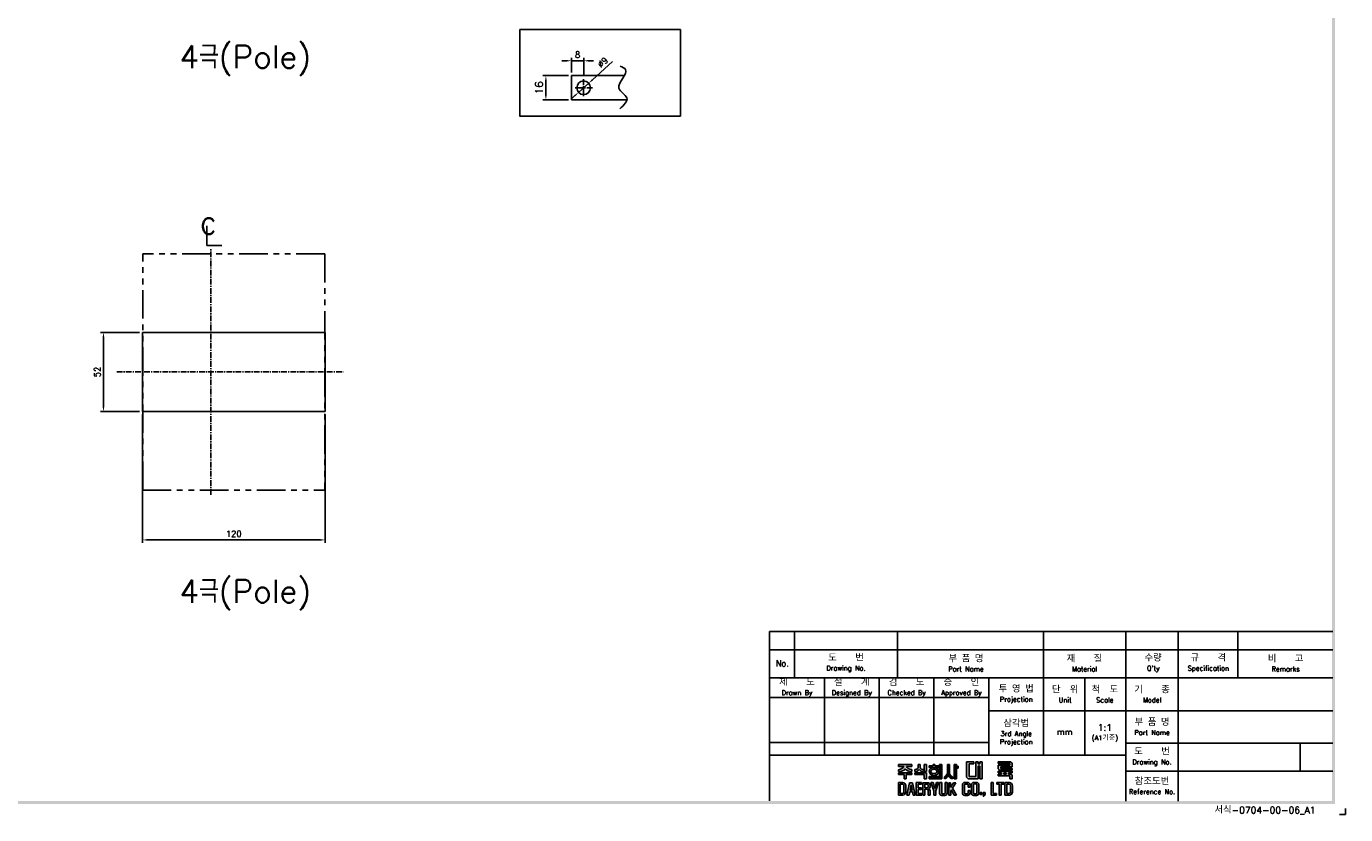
# Model space of a CAD drawing. Extents: x 967 to 2710, y -907 to 1747.
# Tile 15 of 24: x 1756 to 2623, y 585 to 1102. Entities that reach past the tile are written whole.
import ezdxf

# ---------------------------------------------------------------- set-up
doc = ezdxf.new("R2010")
doc.units = 0
doc.header["$LTSCALE"] = 3
doc.header["$MEASUREMENT"] = 0
doc.linetypes.add('CENTER', pattern=[2, 1.25, -0.25, 0.25, -0.25])
doc.linetypes.add('PHANTOM2', pattern=[1.25, 0.625, -0.125, 0.125, -0.125, 0.125, -0.125])
doc.layers.get('0').update_dxf_attribs({"linetype": 'CONTINUOUS'})
doc.layers.get('Defpoints').update_dxf_attribs({"linetype": 'CONTINUOUS'})
for name, color, linetype in [('cen', 1, 'CENTER'), ('di', 3, 'CONTINUOUS'), ('dimtaxt', 3, 'CONTINUOUS'), ('dwg', 7, 'CONTINUOUS'), ('NOTE', 4, 'CONTINUOUS')]:
    doc.layers.add(name, color=color, linetype=linetype)
doc.styles.add('K25', font='TXT', dxfattribs={"width": 0.9, "height": 2.5, "bigfont": 'TBHAN'})
doc.styles.add('KIM', font='ROMANS.shx', dxfattribs={"height": 5, "bigfont": 'GSG1.shx'})
doc.styles.get("Standard").update_dxf_attribs({"font": 'romans.shx', "height": 4, "bigfont": 'ghs.shx'})
doc.dimstyles.get("Standard").update_dxf_attribs({"dimtxt": 0.18, "dimasz": 0.18, "dimexe": 0.18, "dimexo": 0.0625, "dimgap": 0.09, "dimtad": 0, "dimtih": 1, "dimtoh": 1, "dimdec": 4, "dimzin": 0, "dimdsep": 46, "dimtxsty": 'Standard', "dimcen": 0.09, "dimadec": 0, "dimazin": 0, "dimtfac": 1, "dimtdec": 4, "dimtofl": 0, "dimtmove": 0, "dimatfit": 3, "dimfxl": 0, "dimtolj": 1, "dimtzin": 0, "dimarcsym": 0})
doc.dimstyles.new('STANDARD$0', dxfattribs={"dimtxt": 5, "dimasz": 5, "dimexe": 1, "dimexo": 2, "dimgap": 2, "dimtad": 1, "dimdec": 4, "dimzin": 12, "dimdsep": 46, "dimtxsty": 'KIM', "dimcen": -1, "dimdle": 0.1, "dimadec": 0, "dimazin": 0, "dimtfac": 1, "dimtdec": 4, "dimtmove": 0, "dimatfit": 3, "dimfxl": 0, "dimtolj": 1, "dimtzin": 0, "dimarcsym": 0})

# ---------------------------------------------------------------- blocks, each defined once
blk = doc.blocks.new('*D29')
at = {"layer": 'Defpoints', "color": 0}
for p in [(1832.61, 849.49), (1952.61, 849.49), (1952.61, 765.25)]:
    blk.add_point(p, dxfattribs=at)
at = {"layer": 'di'}
for p, q in [((1832.61, 847.49), (1832.61, 763.25)), ((1952.61, 847.49), (1952.61, 763.25)), ((1835.81, 765.25), (1949.41, 765.25))]:
    blk.add_line(p, q, dxfattribs=at)
for points in [[(1835.81, 765.79), (1835.81, 764.72), (1832.61, 765.25)], [(1949.41, 765.79), (1949.41, 764.72), (1952.61, 765.25)]]:
    blk.add_solid(points, dxfattribs=at)
at = {"layer": 'di', "insert": (1892.61, 769.25), "char_height": 4, "attachment_point": 5}
blk.add_mtext('\\A1;120', dxfattribs=at)
blk = doc.blocks.new('*D30')
at = {"layer": 'Defpoints', "color": 0}
for p in [(1832.61, 901.49), (1807.03, 849.49), (1832.61, 849.49)]:
    blk.add_point(p, dxfattribs=at)
at = {"layer": 'di'}
for p, q in [((1830.61, 901.49), (1805.03, 901.49)), ((1807.03, 898.29), (1807.03, 852.69)), ((1830.61, 849.49), (1805.03, 849.49))]:
    blk.add_line(p, q, dxfattribs=at)
for points in [[(1806.5, 898.29), (1807.57, 898.29), (1807.03, 901.49)], [(1806.5, 852.69), (1807.57, 852.69), (1807.03, 849.49)]]:
    blk.add_solid(points, dxfattribs=at)
at = {"layer": 'di', "insert": (1803.03, 875.49), "char_height": 4, "attachment_point": 5, "rotation": 90}
blk.add_mtext('\\A1;52', dxfattribs=at)
blk = doc.blocks.new('*D43')
at = {"layer": 'Defpoints', "color": 0}
for p in [(2122.41, 1079.78), (2114.41, 1070.06), (2122.41, 1067.8)]:
    blk.add_point(p, dxfattribs=at)
at = {"layer": 'di'}
for p, q in [((2111.21, 1079.78), (2108.01, 1079.78)), ((2114.41, 1072.06), (2114.41, 1081.78)), ((2114.41, 1079.78), (2122.41, 1079.78)), ((2122.41, 1069.8), (2122.41, 1081.78)), ((2125.61, 1079.78), (2128.81, 1079.78))]:
    blk.add_line(p, q, dxfattribs=at)
for points in [[(2111.21, 1080.31), (2111.21, 1079.24), (2114.41, 1079.78)], [(2125.61, 1080.31), (2125.61, 1079.24), (2122.41, 1079.78)]]:
    blk.add_solid(points, dxfattribs=at)
at = {"layer": 'di', "insert": (2118.41, 1083.78), "char_height": 4, "attachment_point": 5}
blk.add_mtext('\\A1;8', dxfattribs=at)
blk = doc.blocks.new('*D44')
at = {"layer": 'Defpoints', "color": 0}
for p in [(2119.07, 1059.04), (2125.75, 1065.08)]:
    blk.add_point(p, dxfattribs=at)
at = {"layer": 'di'}
for p, q in [((2141.39, 1079.21), (2128.12, 1067.22)), ((2119.07, 1059.04), (2125.75, 1065.08)), ((2116.69, 1056.9), (2114.32, 1054.75))]:
    blk.add_line(p, q, dxfattribs=at)
for points in [[(2127.76, 1067.62), (2128.48, 1066.82), (2125.75, 1065.08)], [(2116.34, 1057.29), (2117.05, 1056.5), (2119.07, 1059.04)]]:
    blk.add_solid(points, dxfattribs=at)
at = {"layer": 'di', "insert": (2134.96, 1078.79), "char_height": 4, "attachment_point": 5, "rotation": 42.09685}
blk.add_mtext('\\A1;∅9', dxfattribs=at)
blk = doc.blocks.new('*D45')
at = {"layer": 'Defpoints', "color": 0}
for p in [(2114.41, 1070.06), (2097.6, 1054.06), (2114.41, 1054.06)]:
    blk.add_point(p, dxfattribs=at)
at = {"layer": 'di'}
for p, q in [((2112.41, 1070.06), (2095.6, 1070.06)), ((2097.6, 1066.86), (2097.6, 1057.26)), ((2112.41, 1054.06), (2095.6, 1054.06))]:
    blk.add_line(p, q, dxfattribs=at)
for points in [[(2097.07, 1066.86), (2098.13, 1066.86), (2097.6, 1070.06)], [(2097.07, 1057.26), (2098.13, 1057.26), (2097.6, 1054.06)]]:
    blk.add_solid(points, dxfattribs=at)
at = {"layer": 'di', "insert": (2093.1, 1062.06), "char_height": 5, "attachment_point": 5, "rotation": 90, "style": 'KIM'}
blk.add_mtext('\\A1;16', dxfattribs=at)
blk = doc.blocks.new('도면서식 A1')
at = {"layer": 'di', "insert": (780.92, -2.61), "char_height": 2.2, "width": 38.8706, "attachment_point": 4}
blk.add_mtext('서식-0704-00-06_A1', dxfattribs=at)
blk = doc.blocks.new('대륙')
at = {"layer": 'dimtaxt'}
for points in [[(70.89, 12.38), (72.38, 12.38), (72.38, 13.12), (70.01, 13.12), (70.01, 8), (70.53, 7.49), (73.84, 7.49), (73.84, 11.66), (74.29, 11.66), (74.29, 7.49), (75.14, 7.49), (75.14, 13.12), (74.29, 13.12), (74.29, 12.42), (73.84, 12.42), (73.84, 13.12), (73.01, 13.12), (73.01, 8.23), (70.89, 8.23)], [(61.83, 12.19), (61.11, 12.19), (61.11, 8.2), (57.74, 8.2), (57.74, 7.47), (61.11, 7.47), (61.83, 7.47)]]:
    blk.add_hatch(color=256, dxfattribs=at).paths.add_polyline_path(points)
h = blk.add_hatch(color=256, dxfattribs=at)
h.paths.add_polyline_path([(84.17, 12.56), (84.17, 11.99), (80.38, 11.99), (80.38, 10.74), (80.81, 10.32), (84.92, 10.32), (84.92, 10.92), (81.19, 10.92), (81.19, 11.44), (84.92, 11.44), (84.92, 12.6), (84.39, 13.12), (80.36, 13.12), (80.36, 12.56)])
h.paths.add_polyline_path([(83.7, 9.41), (84.92, 9.41), (84.92, 9.97), (80.36, 9.97), (80.36, 9.41), (81.48, 9.41), (81.48, 9.04), (80.35, 9.04), (80.35, 8.42), (84.18, 8.42), (84.18, 7.49), (84.92, 7.49), (84.92, 8.64), (84.52, 9.04), (83.7, 9.04)])
h.paths.add_polyline_path([(83, 9.41), (82.23, 9.41), (82.23, 9.04), (83, 9.04)], flags=17)
h = blk.add_hatch(color=256, dxfattribs=at)
edge = h.paths.add_edge_path()
edge.add_line((51.99, 12.18), (47.65, 12.18))
edge.add_line((47.65, 12.18), (47.65, 11.59))
edge.add_line((47.65, 11.59), (49.36, 11.59))
edge.add_ellipse((47.48, 11.55), major_axis=(1.89, 0.39), ratio=0.576936, start_angle=268.0794, end_angle=342.4305, ccw=False)
edge.add_line((47.64, 10.44), (47.64, 9.87))
edge.add_ellipse((47.59, 11.36), major_axis=(2.46, 0), ratio=0.608939, start_angle=-88.7913, end_angle=-24.3158)
edge.add_ellipse((52.06, 11.36), major_axis=(-2.46, 0), ratio=0.608939, start_angle=384.3158, end_angle=448.3061)
edge.add_line((51.99, 9.87), (51.99, 10.51))
edge.add_ellipse((52.11, 11.62), major_axis=(-1.91, 0.31), ratio=0.577613, start_angle=17.5125, end_angle=91.8636, ccw=False)
edge.add_line((50.24, 11.59), (51.99, 11.59))
edge.add_line((51.99, 11.59), (51.99, 12.18))
h.paths.add_polyline_path([(52, 9.48), (47.64, 9.48), (47.64, 8.87), (49.46, 8.87), (49.46, 7.49), (50.19, 7.49), (50.19, 8.88), (52, 8.88)])
edge = h.paths.add_edge_path()
edge.add_arc((55.25, 11.18), 0.45, 180, 220.7047, ccw=False)
edge.add_line((54.8, 11.18), (54.8, 12.18))
edge.add_line((54.8, 12.18), (54.06, 12.18))
edge.add_line((54.06, 12.18), (54.06, 11.18))
edge.add_arc((53.61, 11.18), 0.45, 319.2953, 360, ccw=False)
edge.add_spline(control_points=[(53.95, 10.89), (53.94, 10.88), (53.93, 10.87), (53.83, 10.76), (53.7, 10.68), (53.03, 10.51)], knot_values=[3.761053, 3.761053, 3.761053, 3.761053, 3.807132, 3.807132, 4.298097, 4.298097, 4.298097, 4.298097], degree=3, periodic=0)
edge.add_line((53.03, 10.51), (53.03, 9.85))
edge.add_spline(control_points=[(53.03, 9.85), (53.05, 9.85), (53.06, 9.85), (53.74, 9.96), (53.94, 10.08), (54.15, 10.22), (54.2, 10.3), (54.43, 10.6)], knot_values=[3.495949, 3.495949, 3.495949, 3.495949, 3.524444, 3.524444, 4.06832, 4.06832, 4.379503, 4.379503, 4.379503, 4.379503], degree=3, periodic=0)
edge.add_spline(control_points=[(54.43, 10.6), (54.65, 10.3), (54.71, 10.22), (54.92, 10.08), (55.12, 9.96), (55.75, 9.88), (55.78, 9.87), (55.8, 9.86)], knot_values=[3.495949, 3.495949, 3.495949, 3.495949, 3.807132, 3.807132, 4.351008, 4.351008, 4.402945, 4.402945, 4.402945, 4.402945], degree=3, periodic=0)
edge.add_line((55.8, 9.86), (55.8, 10.59))
edge.add_spline(control_points=[(55.8, 10.59), (55.78, 10.59), (55.76, 10.6), (55.19, 10.66), (55.03, 10.75), (54.92, 10.87), (54.91, 10.88), (54.91, 10.89)], knot_values=[3.761053, 3.761053, 3.761053, 3.761053, 3.81299, 3.81299, 4.356866, 4.356866, 4.402945, 4.402945, 4.402945, 4.402945], degree=3, periodic=0)
h.paths.add_polyline_path([(56.82, 9.48), (53.03, 9.48), (53.03, 8.87), (56.1, 8.87), (56.1, 7.49), (56.82, 7.49)])
h.paths.add_polyline_path([(56.82, 12.19), (56.1, 12.19), (56.1, 9.87), (56.82, 9.87)])
h.paths.add_polyline_path([(60.76, 11.76), (59.58, 11.76), (59.58, 12.19), (59.05, 12.19), (59.05, 11.76), (57.74, 11.76), (57.74, 11.21), (60.76, 11.21)])
edge = h.paths.add_edge_path()
edge.add_ellipse((59.26, 9.92), major_axis=(-1.56, 0), ratio=0.830145, start_angle=101.7462, end_angle=265.4383)
edge.add_line((59.38, 11.21), (59.13, 11.21))
edge.add_ellipse((59.26, 9.92), major_axis=(1.56, 0), ratio=0.830145, start_angle=94.5617, end_angle=259.6787)
edge.add_line((58.98, 8.65), (58.98, 8.2))
edge.add_line((58.98, 8.2), (59.58, 8.2))
edge.add_line((59.58, 8.2), (59.58, 8.65))
edge = h.paths.add_edge_path(flags=16)
edge.add_spline(control_points=[(60.26, 9.92), (60.26, 10.03), (60.22, 10.15), (60.06, 10.37), (59.93, 10.48), (59.59, 10.63), (59.39, 10.66), (58.99, 10.64), (58.8, 10.59), (58.5, 10.41), (58.39, 10.3), (58.27, 10.07), (58.25, 9.96), (58.28, 9.73), (58.34, 9.62), (58.54, 9.4), (58.69, 9.3), (59.06, 9.19), (59.26, 9.17), (59.65, 9.23), (59.83, 9.31), (60.09, 9.5), (60.18, 9.62), (60.25, 9.8), (60.26, 9.86), (60.26, 9.92)], knot_values=[0, 0, 0, 0, 0.543876, 0.543876, 1.087752, 1.087752, 1.631628, 1.631628, 2.175504, 2.175504, 2.71938, 2.71938, 3.263256, 3.263256, 3.807132, 3.807132, 4.351008, 4.351008, 4.894884, 4.894884, 5.43876, 5.43876, 5.982636, 5.982636, 6.283185, 6.283185, 6.283185, 6.283185], degree=3, periodic=0)
h = blk.add_hatch(color=256, dxfattribs=at)
edge = h.paths.add_edge_path()
edge.add_line((64.41, 12.18), (63.7, 12.18))
edge.add_line((63.7, 12.18), (63.7, 9.23))
edge.add_ellipse((62.86, 9.12), major_axis=(0.66, 0.841), ratio=0.672815, start_angle=218.7862, end_angle=304.0863, ccw=False)
edge.add_line((62.7, 8.19), (62.7, 7.51))
edge.add_ellipse((63.11, 8.54), major_axis=(0.964, 0.919), ratio=0.540942, start_angle=220.7961, end_angle=301.7505)
edge.add_ellipse((64.93, 8.53), major_axis=(-0.866, 0.919), ratio=0.569913, start_angle=58.7442, end_angle=145.288)
edge.add_line((65.35, 7.49), (65.35, 8.17))
edge.add_ellipse((65.18, 9.26), major_axis=(-0.67, 1.07), ratio=0.576723, start_angle=74.3826, end_angle=142.9847, ccw=False)
edge.add_line((64.41, 9.18), (64.41, 12.18))
h.paths.add_polyline_path([(66.65, 10.99), (67.26, 10.99), (67.26, 11.63), (66.64, 11.63), (66.64, 12.18), (65.92, 12.18), (65.92, 7.49), (66.65, 7.49)])
h = blk.add_hatch(color=256, dxfattribs=at)
h.paths.add_polyline_path([(47.58, 6.25), (47.58, 2.12), (49.06, 2.12, 0.414214), (50.06, 3.12), (50.06, 5.25, 0.414214), (49.06, 6.25)])
h.paths.add_polyline_path([(48.9, 5.73, -0.414214), (49.4, 5.23), (49.4, 3.16, -0.414214), (48.9, 2.66), (48.23, 2.66), (48.23, 5.73)], flags=16)
h.paths.add_polyline_path([(50.42, 2.11), (51.1, 2.11), (51.31, 3.17), (52.21, 3.17), (52.42, 2.11), (53.1, 2.11), (52.25, 6.23), (51.27, 6.23)])
h.paths.add_polyline_path([(51.77, 5.49), (52.09, 3.74), (51.43, 3.74)], flags=16)
h.paths.add_polyline_path([(53.4, 2.11), (55.25, 2.11), (55.25, 2.66), (54.07, 2.66), (54.07, 3.99), (55.15, 3.99), (55.15, 4.52), (54.06, 4.52), (54.06, 5.7), (55.21, 5.7), (55.21, 6.25), (53.4, 6.25)])
h.paths.add_polyline_path([(55.67, 2.12), (56.33, 2.12), (56.33, 4.05), (56.93, 4.05, -0.414214), (57.33, 3.65), (57.33, 2.12), (58.02, 2.12), (58.02, 3.65, 0.276846), (57.45, 4.24, 0.25864), (58.02, 4.77), (58.02, 5.43, 0.414214), (57.22, 6.23), (55.67, 6.23)])
h.paths.add_polyline_path([(56.33, 5.71), (57.04, 5.71, -0.414214), (57.34, 5.41), (57.34, 4.86, -0.414214), (57.04, 4.56), (56.33, 4.56)], flags=16)
h.paths.add_polyline_path([(59.2, 3.57), (59.2, 2.11), (59.85, 2.11), (59.85, 3.58), (60.8, 6.24), (60.13, 6.24), (59.53, 4.27), (58.97, 6.24), (58.28, 6.24)])
h.paths.add_polyline_path([(61.13, 2.78, 0.414214), (61.88, 2.03), (62.85, 2.03, 0.414214), (63.6, 2.78), (63.6, 6.24), (62.93, 6.24), (62.93, 2.84, -0.414214), (62.68, 2.59), (62.07, 2.59, -0.414214), (61.82, 2.84), (61.82, 6.24), (61.13, 6.24)])
h.paths.add_polyline_path([(64.11, 2.12), (64.77, 2.12), (64.77, 3.42), (64.98, 3.87), (65.9, 2.12), (66.68, 2.12), (65.38, 4.46), (66.48, 6.23), (65.69, 6.23), (64.76, 4.66), (64.76, 6.23), (64.11, 6.23)])
h.paths.add_polyline_path([(68.62, 2.84, 0.414214), (69.42, 2.04), (70.32, 2.04, 0.414214), (71.12, 2.84), (71.12, 3.62), (70.47, 3.62), (70.47, 2.85, -0.414214), (70.17, 2.55), (69.58, 2.55, -0.414214), (69.28, 2.85), (69.28, 5.49, -0.414214), (69.58, 5.79), (70.16, 5.79, -0.414214), (70.46, 5.49), (70.46, 4.76), (71.12, 4.76), (71.12, 5.52, 0.414214), (70.32, 6.32), (69.42, 6.32, 0.414214), (68.62, 5.52)])
h.paths.add_polyline_path([(71.57, 2.84, 0.414214), (72.37, 2.04), (73.25, 2.04, 0.414214), (74.05, 2.84), (74.05, 5.52, 0.414214), (73.25, 6.32), (72.37, 6.32, 0.414214), (71.57, 5.52)])
h.paths.add_polyline_path([(72.23, 5.5, -0.414214), (72.53, 5.8), (73.09, 5.8, -0.414214), (73.39, 5.5), (73.39, 2.85, -0.414214), (73.09, 2.55), (72.53, 2.55, -0.414214), (72.23, 2.85)], flags=16)
h.paths.add_polyline_path([(74.42, 2.34), (75.05, 2.34), (75.05, 2.98), (74.42, 2.98)])
h.paths.add_polyline_path([(75.76, 2.34, -0.316213), (75.39, 2.07), (75.39, 1.77, 0.409412), (76.08, 2.47), (76.08, 2.98), (75.39, 2.98), (75.39, 2.34)])
h.paths.add_polyline_path([(78.08, 2.12), (79.79, 2.12), (79.79, 2.67), (78.75, 2.67), (78.75, 6.24), (78.08, 6.24)])
h.paths.add_polyline_path([(80.68, 2.12), (81.35, 2.12), (81.35, 5.7), (82.27, 5.7), (82.27, 6.24), (79.92, 6.24), (79.92, 5.7), (80.68, 5.7)])
h.paths.add_polyline_path([(82.59, 2.13), (84.07, 2.13, 0.414214), (85.07, 3.13), (85.07, 5.24, 0.414214), (84.07, 6.24), (82.59, 6.24)])
h.paths.add_polyline_path([(83.24, 5.73), (83.9, 5.73, -0.414214), (84.4, 5.23), (84.4, 3.15, -0.414214), (83.9, 2.65), (83.24, 2.65)], flags=16)
for p, q in [((70.01, 13.12), (70.01, 8)), ((70.01, 13.12), (72.38, 13.12)), ((72.38, 13.12), (72.38, 12.38)), ((73.01, 13.12), (73.01, 8.23)), ((73.01, 13.12), (73.84, 13.12)), ((73.84, 13.12), (73.84, 12.42)), ((74.29, 13.12), (75.14, 13.12)), ((74.29, 13.12), (74.29, 12.42)), ((75.14, 13.12), (75.14, 7.49)), ((80.36, 13.12), (84.39, 13.12)), ((80.36, 12.56), (80.36, 13.12)), ((84.92, 12.6), (84.39, 13.12)), ((47.64, 10.44), (47.64, 9.87)), ((47.64, 9.48), (52, 9.48)), ((47.64, 8.87), (47.64, 9.48)), ((49.46, 8.87), (47.64, 8.87)), ((47.65, 12.18), (51.99, 12.18)), ((47.65, 12.18), (47.65, 11.59)), ((47.65, 11.59), (49.36, 11.59)), ((49.46, 7.49), (49.46, 8.87)), ((50.19, 8.88), (50.19, 7.49)), ((52, 8.88), (50.19, 8.88)), ((51.99, 11.59), (50.24, 11.59)), ((51.99, 12.18), (51.99, 11.59)), ((51.99, 10.51), (51.99, 9.87)), ((52, 9.48), (52, 8.88)), ((53.03, 9.85), (53.03, 10.51)), ((53.03, 9.48), (56.82, 9.48)), ((53.03, 8.87), (53.03, 9.48)), ((56.1, 8.87), (53.03, 8.87)), ((54.06, 12.18), (54.8, 12.18)), ((54.06, 12.18), (54.06, 11.18)), ((54.8, 12.18), (54.8, 11.18)), ((55.8, 9.86), (55.8, 10.59)), ((56.82, 12.19), (56.1, 12.19)), ((56.1, 12.19), (56.1, 9.87)), ((56.82, 9.87), (56.1, 9.87)), ((56.1, 7.49), (56.1, 8.87)), ((56.82, 12.19), (56.82, 9.87)), ((56.82, 9.48), (56.82, 7.49)), ((57.74, 11.76), (59.05, 11.76)), ((57.74, 11.21), (57.74, 11.76)), ((60.76, 11.21), (57.74, 11.21)), ((59.05, 11.76), (59.05, 12.19)), ((59.05, 12.19), (59.58, 12.19)), ((59.58, 12.19), (59.58, 11.76)), ((59.58, 11.76), (60.76, 11.76)), ((60.76, 11.76), (60.76, 11.21)), ((61.11, 12.19), (61.11, 8.2)), ((61.83, 12.19), (61.11, 12.19)), ((61.83, 7.47), (61.83, 12.19)), ((63.7, 12.18), (64.41, 12.18)), ((63.7, 12.18), (63.7, 9.23)), ((64.41, 12.18), (64.41, 9.18)), ((65.92, 7.49), (65.92, 12.18)), ((65.92, 12.18), (66.64, 12.18)), ((66.64, 12.18), (66.64, 11.63)), ((66.64, 11.63), (67.26, 11.63)), ((66.65, 10.99), (66.65, 7.49)), ((67.26, 10.99), (66.65, 10.99)), ((67.26, 11.63), (67.26, 10.99)), ((70.89, 12.38), (70.89, 8.23)), ((70.89, 12.38), (72.38, 12.38)), ((73.84, 12.42), (74.29, 12.42)), ((73.84, 11.66), (73.84, 7.49)), ((73.84, 11.66), (74.29, 11.66)), ((74.29, 11.66), (74.29, 7.49)), ((80.35, 9.04), (81.48, 9.04)), ((80.35, 9.04), (80.35, 8.42)), ((80.36, 12.56), (84.17, 12.56)), ((80.36, 9.97), (84.92, 9.97)), ((80.36, 9.97), (80.36, 9.41)), ((80.36, 9.41), (81.48, 9.41)), ((80.38, 11.99), (84.17, 11.99)), ((80.38, 11.99), (80.38, 10.74)), ((80.81, 10.32), (80.38, 10.74)), ((80.81, 10.32), (84.92, 10.32)), ((81.19, 11.44), (84.92, 11.44)), ((81.19, 11.44), (81.19, 10.92)), ((81.19, 10.92), (84.92, 10.92)), ((81.48, 9.41), (81.48, 9.04)), ((82.23, 9.41), (83, 9.41)), ((82.23, 9.41), (82.23, 9.04)), ((82.23, 9.04), (83, 9.04)), ((83, 9.41), (83, 9.04)), ((83.7, 9.41), (84.92, 9.41)), ((83.7, 9.41), (83.7, 9.04)), ((83.7, 9.04), (84.52, 9.04)), ((84.17, 12.56), (84.17, 11.99)), ((84.92, 8.64), (84.52, 9.04)), ((84.92, 12.6), (84.92, 11.44)), ((84.92, 10.92), (84.92, 10.32)), ((84.92, 9.97), (84.92, 9.41)), ((47.58, 6.25), (47.58, 2.12)), ((47.58, 6.25), (49.06, 6.25)), ((48.23, 5.73), (48.23, 2.66)), ((48.9, 5.73), (48.23, 5.73)), ((49.4, 3.16), (49.4, 5.23)), ((50.19, 7.49), (49.46, 7.49)), ((50.06, 5.25), (50.06, 3.12)), ((51.27, 6.23), (50.42, 2.11)), ((52.25, 6.23), (51.27, 6.23)), ((51.77, 5.49), (51.43, 3.74)), ((52.09, 3.74), (51.77, 5.49)), ((53.1, 2.11), (52.25, 6.23)), ((55.21, 6.25), (53.4, 6.25)), ((53.4, 6.25), (53.4, 2.11)), ((54.06, 5.7), (55.21, 5.7)), ((54.06, 4.52), (54.06, 5.7)), ((55.15, 4.52), (54.06, 4.52)), ((55.15, 3.99), (55.15, 4.52)), ((55.21, 5.7), (55.21, 6.25)), ((55.67, 6.23), (55.67, 2.12)), ((57.22, 6.23), (55.67, 6.23)), ((56.82, 7.49), (56.1, 7.49)), ((56.33, 5.71), (56.33, 4.56)), ((57.04, 5.71), (56.33, 5.71)), ((56.33, 4.56), (57.04, 4.56)), ((57.34, 4.86), (57.34, 5.41)), ((57.74, 8.2), (61.11, 8.2)), ((57.74, 7.47), (57.74, 8.2)), ((61.11, 7.47), (57.74, 7.47)), ((58.02, 4.77), (58.02, 5.43)), ((58.97, 6.24), (58.28, 6.24)), ((58.28, 6.24), (59.2, 3.57)), ((59.53, 4.27), (58.97, 6.24)), ((58.98, 8.2), (58.98, 8.65)), ((60.13, 6.24), (59.53, 4.27)), ((59.58, 8.65), (59.58, 8.2)), ((59.85, 3.58), (60.8, 6.24)), ((60.8, 6.24), (60.13, 6.24)), ((61.11, 7.47), (61.83, 7.47)), ((61.13, 6.24), (61.13, 2.78)), ((61.82, 6.24), (61.13, 6.24)), ((61.82, 2.84), (61.82, 6.24)), ((62.7, 7.51), (62.7, 8.19)), ((62.93, 2.84), (62.93, 6.24)), ((62.93, 6.24), (63.6, 6.24)), ((63.6, 6.24), (63.6, 2.78)), ((64.11, 2.12), (64.11, 6.23)), ((64.11, 6.23), (64.76, 6.23)), ((64.76, 4.66), (65.69, 6.23)), ((64.76, 6.23), (64.76, 4.66)), ((65.35, 7.49), (65.35, 8.17)), ((66.48, 6.23), (65.38, 4.46)), ((65.38, 4.46), (66.68, 2.12)), ((65.69, 6.23), (66.48, 6.23)), ((66.65, 7.49), (65.92, 7.49)), ((68.62, 2.84), (68.62, 5.52)), ((69.28, 5.49), (69.28, 2.85)), ((70.32, 6.32), (69.42, 6.32)), ((70.16, 5.79), (69.58, 5.79)), ((70.53, 7.49), (70.01, 8)), ((70.46, 4.76), (70.46, 5.49)), ((71.12, 4.76), (70.46, 4.76)), ((73.84, 7.49), (70.53, 7.49)), ((73.01, 8.23), (70.89, 8.23)), ((71.12, 5.52), (71.12, 4.76)), ((71.57, 2.84), (71.57, 5.52)), ((72.23, 5.5), (72.23, 2.85)), ((73.25, 6.32), (72.37, 6.32)), ((73.09, 5.8), (72.53, 5.8)), ((73.39, 2.85), (73.39, 5.5)), ((74.05, 5.52), (74.05, 2.84)), ((75.14, 7.49), (74.29, 7.49)), ((78.08, 6.24), (78.08, 2.12)), ((78.75, 6.24), (78.08, 6.24)), ((78.75, 2.67), (78.75, 6.24)), ((82.27, 6.24), (79.92, 6.24)), ((79.92, 6.24), (79.92, 5.7)), ((79.92, 5.7), (80.68, 5.7)), ((80.35, 8.42), (84.18, 8.42)), ((80.68, 5.7), (80.68, 2.12)), ((81.35, 2.12), (81.35, 5.7)), ((81.35, 5.7), (82.27, 5.7)), ((82.27, 5.7), (82.27, 6.24)), ((82.59, 6.24), (82.59, 2.13)), ((84.07, 6.24), (82.59, 6.24)), ((83.24, 2.65), (83.24, 5.73)), ((83.24, 5.73), (83.9, 5.73)), ((84.18, 8.42), (84.18, 7.49)), ((84.92, 7.49), (84.18, 7.49)), ((84.4, 3.15), (84.4, 5.23)), ((84.92, 8.64), (84.92, 7.49)), ((85.07, 3.13), (85.07, 5.24)), ((47.58, 2.12), (49.06, 2.12)), ((48.23, 2.66), (48.9, 2.66)), ((50.42, 2.11), (51.1, 2.11)), ((51.1, 2.11), (51.31, 3.17)), ((51.31, 3.17), (52.21, 3.17)), ((51.43, 3.74), (52.09, 3.74)), ((52.21, 3.17), (52.42, 2.11)), ((52.42, 2.11), (53.1, 2.11)), ((53.4, 2.11), (55.25, 2.11)), ((54.07, 3.99), (55.15, 3.99)), ((54.07, 2.66), (54.07, 3.99)), ((55.25, 2.66), (54.07, 2.66)), ((55.25, 2.11), (55.25, 2.66)), ((55.67, 2.12), (56.33, 2.12)), ((56.33, 2.12), (56.33, 4.05)), ((56.33, 4.05), (56.93, 4.05)), ((57.33, 3.65), (57.33, 2.12)), ((57.33, 2.12), (58.02, 2.12)), ((58.02, 2.12), (58.02, 3.65)), ((59.2, 3.57), (59.2, 2.11)), ((59.2, 2.11), (59.85, 2.11)), ((59.85, 2.11), (59.85, 3.58)), ((62.85, 2.03), (61.88, 2.03)), ((62.68, 2.59), (62.07, 2.59)), ((64.77, 2.12), (64.11, 2.12)), ((64.98, 3.87), (64.77, 3.42)), ((64.77, 3.42), (64.77, 2.12)), ((65.9, 2.12), (64.98, 3.87)), ((66.68, 2.12), (65.9, 2.12)), ((70.32, 2.04), (69.42, 2.04)), ((70.17, 2.55), (69.58, 2.55)), ((70.47, 3.62), (70.47, 2.85)), ((71.12, 3.62), (70.47, 3.62)), ((71.12, 2.84), (71.12, 3.62)), ((73.25, 2.04), (72.37, 2.04)), ((73.09, 2.55), (72.53, 2.55)), ((74.42, 2.98), (74.42, 2.34)), ((75.05, 2.98), (74.42, 2.98)), ((75.05, 2.34), (74.42, 2.34)), ((75.05, 2.98), (75.05, 2.34)), ((75.39, 2.98), (75.39, 2.34)), ((76.08, 2.98), (75.39, 2.98)), ((75.76, 2.34), (75.39, 2.34)), ((75.39, 2.07), (75.39, 1.77)), ((76.08, 2.98), (76.08, 2.47)), ((78.08, 2.12), (79.79, 2.12)), ((79.79, 2.67), (78.75, 2.67)), ((79.79, 2.12), (79.79, 2.67)), ((80.68, 2.12), (81.35, 2.12)), ((82.59, 2.13), (84.07, 2.13)), ((83.9, 2.65), (83.24, 2.65))]:
    blk.add_line(p, q, dxfattribs=at)
for centre, radius, start, end in [((53.61, 11.18), 0.45, 319.2953, 360), ((55.25, 11.18), 0.45, 180, 220.7047), ((48.9, 5.23), 0.5, 0, 90), ((49.06, 5.25), 1, 0, 90), ((57.22, 4.85), 0.8, 270, 270), ((57.04, 5.41), 0.3, 0, 90), ((57.04, 4.86), 0.3, 270, 0), ((57.22, 5.43), 0.8, 0, 90), ((57.26, 5.02), 0.8, 283.6828, 341.6876), ((69.42, 5.52), 0.8, 90, 180), ((69.58, 5.49), 0.3, 90, 180), ((70.16, 5.49), 0.3, 0, 90), ((70.32, 5.52), 0.8, 0, 90), ((72.37, 5.52), 0.8, 90, 180), ((72.53, 5.5), 0.3, 90, 180), ((73.09, 5.5), 0.3, 0, 90), ((73.25, 5.52), 0.8, 0, 90), ((83.9, 5.23), 0.5, 0, 90), ((84.07, 5.24), 1, 0, 90), ((48.9, 3.16), 0.5, 270, 0), ((49.06, 3.12), 1, 270, 0), ((56.93, 3.65), 0.4, 0, 90), ((57.24, 3.47), 0.8, 12.921, 74.819), ((61.88, 2.78), 0.75, 180, 270), ((62.07, 2.84), 0.25, 180, 270), ((62.68, 2.84), 0.25, 270, 0), ((62.85, 2.78), 0.75, 270, 0), ((69.42, 2.84), 0.8, 180, 270), ((69.58, 2.85), 0.3, 180, 270), ((70.17, 2.85), 0.3, 270, 0), ((70.32, 2.84), 0.8, 270, 0), ((72.37, 2.84), 0.8, 180, 270), ((72.53, 2.85), 0.3, 180, 270), ((73.09, 2.85), 0.3, 270, 0), ((73.25, 2.84), 0.8, 270, 0), ((75.38, 2.47), 0.7, 270.9408, 0), ((75.38, 2.47), 0.4, 271.6466, 341.8371), ((83.9, 3.15), 0.5, 270, 0), ((84.07, 3.13), 1, 270, 0)]:
    blk.add_arc(centre, radius, start, end, dxfattribs=at)
for centre, major_axis, ratio, start_param, end_param in [((47.48, 11.55), (1.89, 0.39), 0.576936, 4.678869, 5.97654), ((47.59, 11.36), (-2.46, 0), 0.608939, 1.591893, 2.717202), ((59.26, 9.92), (1.56, 0), 0.830145, 1.650413, 4.532248), ((59.26, 9.92), (-1.56, 0), 0.830145, 1.775806, 4.632772), ((62.86, 9.12), (0.66, 0.841), 0.672815, 3.81854, 5.307307), ((63.11, 8.54), (0.964, 0.919), 0.540942, 3.853619, 5.26654)]:
    blk.add_ellipse(centre, major_axis=major_axis, ratio=ratio, start_param=start_param, end_param=end_param, dxfattribs=at)
at = {"layer": 'dimtaxt', "extrusion": (0, 0, -1)}
for centre, major_axis, ratio, start_param, end_param in [((52.06, 11.36), (-2.46, 0), 0.608939, -1.541231, -0.42439), ((52.11, 11.62), (-1.91, 0.31), 0.577613, 4.679864, 5.977535), ((65.18, 9.26), (-0.67, 1.07), 0.576723, 3.787632, 4.984965), ((64.93, 8.53), (-0.866, 0.919), 0.569913, 3.747431, 5.257905)]:
    blk.add_ellipse(centre, major_axis=major_axis, ratio=ratio, start_param=start_param, end_param=end_param, dxfattribs=at)
at = {"layer": 'dimtaxt'}
for points, knots in [([(53.95, 10.89), (53.94, 10.88), (53.93, 10.87), (53.83, 10.76), (53.7, 10.68), (53.03, 10.51)], [3.7610527, 3.7610527, 3.7610527, 3.7610527, 3.8071317, 3.8071317, 4.2980967, 4.2980967, 4.2980967, 4.2980967]), ([(54.43, 10.6), (54.2, 10.3), (54.15, 10.22), (53.94, 10.08), (53.74, 9.96), (53.06, 9.85), (53.05, 9.85), (53.03, 9.85)], [3.4959493, 3.4959493, 3.4959493, 3.4959493, 3.8071317, 3.8071317, 4.3510077, 4.3510077, 4.3795026, 4.3795026, 4.3795026, 4.3795026]), ([(54.43, 10.6), (54.65, 10.3), (54.71, 10.22), (54.92, 10.08), (55.12, 9.96), (55.75, 9.88), (55.78, 9.87), (55.8, 9.86)], [3.4959493, 3.4959493, 3.4959493, 3.4959493, 3.8071317, 3.8071317, 4.3510077, 4.3510077, 4.4029453, 4.4029453, 4.4029453, 4.4029453]), ([(54.91, 10.89), (54.91, 10.88), (54.92, 10.87), (55.03, 10.75), (55.19, 10.66), (55.76, 10.6), (55.78, 10.59), (55.8, 10.59)], [3.7610527, 3.7610527, 3.7610527, 3.7610527, 3.8071317, 3.8071317, 4.3510077, 4.3510077, 4.4029453, 4.4029453, 4.4029453, 4.4029453]), ([(60.26, 9.92), (60.26, 10.03), (60.22, 10.15), (60.06, 10.37), (59.93, 10.48), (59.59, 10.63), (59.39, 10.66), (58.99, 10.64), (58.8, 10.59), (58.5, 10.41), (58.39, 10.3), (58.27, 10.07), (58.25, 9.96), (58.28, 9.73), (58.34, 9.62), (58.54, 9.4), (58.69, 9.3), (59.06, 9.19), (59.26, 9.17), (59.65, 9.23), (59.83, 9.31), (60.09, 9.5), (60.18, 9.62), (60.25, 9.8), (60.26, 9.86), (60.26, 9.92)], [0, 0, 0, 0, 0.543876, 0.543876, 1.087752, 1.087752, 1.631628, 1.631628, 2.175504, 2.175504, 2.71938, 2.71938, 3.263256, 3.263256, 3.807132, 3.807132, 4.351008, 4.351008, 4.894884, 4.894884, 5.43876, 5.43876, 5.982636, 5.982636, 6.283185, 6.283185, 6.283185, 6.283185])]:
    blk.add_open_spline(points, degree=3, knots=knots, dxfattribs=at)

msp = doc.modelspace()

# ---------------------------------------------------------------- linework, layer by layer
for p, q in [((2114.408, 1070.059), (2149.17, 1070.059)), ((2114.408, 1070.059), (2114.408, 1054.059)), ((2114.408, 1054.059), (2150.818, 1054.059)), ((1832.613, 849.492), (1832.613, 901.492)), ((1832.613, 901.492), (1952.613, 901.492)), ((1952.613, 901.492), (1952.613, 849.492)), ((1832.613, 849.492), (1952.613, 849.492))]:
    msp.add_line(p, q)
msp.add_circle((2122.408, 1062.059), 4.5)
at = {"layer": 'cen'}
for p, q in [((2122.408, 1067.799), (2122.408, 1056.319)), ((2128.148, 1062.059), (2116.668, 1062.059)), ((1877.613, 794.804), (1877.613, 956.181)), ((1815.802, 875.492), (1964.5, 875.492)), ((1815.802, 875.492), (1964.5, 875.492))]:
    msp.add_line(p, q, dxfattribs=at)
at = {"layer": 'di', "linetype": 'PHANTOM2', "ltscale": 10}
for p, q in [((1832.813, 797.992), (1832.813, 952.992)), ((1952.413, 952.992), (1832.813, 952.992)), ((1952.413, 952.992), (1952.413, 797.992)), ((1832.813, 797.992), (1952.413, 797.992))]:
    msp.add_line(p, q, dxfattribs=at)
at = {"layer": 'di'}
for p in [(2618.8, 584.94), (2622.8, 588.94)]:
    msp.add_line(p, (2622.8, 584.94), dxfattribs=at)
msp.add_lwpolyline([(2080.401, 1100.214), (2185.912, 1100.214), (2185.912, 1043.49), (2080.401, 1043.49)], close=True, dxfattribs=at)
msp.add_spline([(2146.406, 1076.176), (2149.938, 1073.941), (2145.563, 1061.866), (2150.759, 1055.406), (2146.062, 1048.161)], degree=3, dxfattribs=at)
at = {"layer": 'dimtaxt'}
for p, q in [((2614.471, 705.148), (2244.471, 705.148)), ((2244.471, 705.148), (2244.471, 593.94)), ((2260.916, 675.109), (2260.916, 705.109)), ((2328.471, 675.148), (2328.471, 705.148)), ((2424.471, 675.148), (2424.471, 705.148)), ((2478.471, 675.148), (2478.471, 705.148)), ((2512.853, 675.148), (2512.853, 705.148)), ((2551.935, 675.148), (2551.935, 705.148)), ((2614.471, 693.148), (2244.471, 693.148)), ((2280.471, 623.903), (2280.471, 674.816)), ((2316.471, 623.903), (2316.471, 674.816)), ((2352.471, 623.903), (2352.471, 674.816)), ((2388.471, 623.903), (2388.471, 674.816)), ((2424.471, 623.903), (2424.471, 674.816)), ((2451.471, 623.903), (2451.471, 674.816)), ((2478.471, 593.867), (2478.471, 674.816)), ((2512.853, 593.867), (2512.853, 674.816)), ((2388.471, 661.766), (2244.554, 661.766)), ((2614.471, 653.09), (2388.471, 653.09)), ((2478.471, 623.903), (2244.471, 623.903)), ((2388.471, 632.353), (2244.598, 632.353)), ((2614.471, 631.874), (2478.471, 631.874)), ((2592.853, 613.397), (2592.853, 631.874)), ((2614.471, 613.397), (2478.471, 613.397))]:
    msp.add_line(p, q, dxfattribs=at)
at = {"layer": 'dwg'}
msp.add_line((2614.471, 674.816), (2244.471, 674.816), dxfattribs=at)
for points in [[(2615.8, 1739.94), (2613.8, 1737.94), (2615.8, 591.94), (2613.8, 593.94)], [(2244.8, 675.116), (2244.8, 674.516), (2613.971, 675.116), (2613.971, 674.516)], [(2615.8, 591.94), (2613.8, 593.94), (983.8, 591.94), (985.8, 593.94)]]:
    msp.add_trace(points, dxfattribs=at)
at = {"layer": 'NOTE'}
for p, q in [((1874.846, 971.464), (1874.846, 958.425)), ((1874.846, 958.425), (1884.759, 958.425))]:
    msp.add_line(p, q, dxfattribs=at)

# ---------------------------------------------------------------- block references
at = {"layer": 'di', "xscale": 2, "yscale": 2, "zscale": 2}
msp.add_blockref('대륙', (2233.902, 593.443), dxfattribs=at)
at = {"layer": 'dwg', "xscale": 2, "yscale": 2, "zscale": 2}
msp.add_blockref('도면서식 A1', (974.8, 592.94), dxfattribs=at)

# ---------------------------------------------------------------- texts
at = {"layer": 'di'}
for s, insert, char_height, width, attachment_point in [('{\\Fromans,hgs|c129;4극(Pole)}', (1856.916, 1089.861), 15, 116.39597, 1), ('{\\Fromans,hgs|c129;4극(Pole)}', (1856.916, 739.035), 15, 116.39597, 1), ('No.', (2252.858, 684.215), 4, 16.11621, 5), ('{\\H1.1x;도    번\\P\\H0.72727x;Drawing No.}', (2294.693, 684.215), 4, 67.55507, 5), ('{\\H1.1x;부 품 명\\P\\H0.72727x;Part Name}', (2373.471, 684.148), 4, 90, 5), ('{\\H1.1x;재    질\\P\\H0.72727x;Material}', (2451.314, 684.148), 4, 55.08198, 5), ("{\\H1.1x;수량\\P\\H0.72727x;Q'ty}", (2496.413, 684.148), 4, 18.91802, 5), ('{\\H1.1x;규    격\\P\\H0.72727x;Specification}', (2532.623, 684.148), 4, 54, 5), ('{\\H1.1x;비    고\\P\\H0.72727x;Remarks}', (2583.423, 684.148), 4, 78, 5), ('{\\H1.1x;제    도\\P\\H0.72727x;Drawn By}', (2262.471, 668.141), 4, 36, 5), ('{\\H1.1x;설    계}\\P{\\H0.8x;Designed By}', (2298.471, 668.141), 4, 36, 5), ('{\\H1.1x;검    도\\P\\H0.72727x;Checked By}', (2334.471, 668.141), 4, 36, 5), ('승    인\\P{\\H0.72727x;Approved By}', (2370.471, 668.141), 4.4, 36, 5), ('투 영 법\\P{\\H0.72727x;Projection}', (2406.471, 663.803), 4.4, 36, 5), ('{\\H1.1x;단  위}\\P{\\H0.8x;Unit}', (2438.588, 663.803), 4, 32, 5), ('{\\H1.1x;척  도\\P\\H0.72727x;Scale}', (2464.668, 663.803), 4, 32, 5), ('기    종\\P{\\H0.72727x;Model}', (2495.662, 663.803), 4.4, 34.38248, 5), ('{\\H1.1x;삼각법\\H0.45455x;\\P\\H1.6x;3rd Angle\\PProjection}', (2406.471, 638.496), 4, 36, 5), ('부 품 명\\P{\\H0.72727x;Part Name}', (2495.662, 642.482), 4.4, 34.38248, 5), ('도    번\\P{\\H0.72727x;Drawing No.}', (2495.662, 622.635), 4.4, 34.38248, 5), ('참조도번\\P{\\H0.72727x;Reference No.}', (2495.662, 603.669), 4.4, 34.38248, 5)]:
    msp.add_mtext(s, dxfattribs=dict(at, insert=insert, char_height=char_height, width=width, attachment_point=attachment_point))
at = {"layer": 'dimtaxt'}
msp.add_text('mm', height=4, dxfattribs=at).set_placement((2433.145, 637.216))
at = {"layer": 'dimtaxt', "insert": (2464.668, 638.496), "char_height": 4.4, "width": 32, "attachment_point": 5}
msp.add_mtext('1:1\\P{\\H0.72727x;(A1기준)}', dxfattribs=at)
at = {"layer": 'NOTE', "style": 'K25', "width": 0.9}
msp.add_text('c', height=15.85, dxfattribs=at).set_placement((1870.414, 965.925))

# ---------------------------------------------------------------- dimensions: what is measured, and where the dimension line sits
at = {"layer": 'di'}
for base, p1, p2, picture, middle in [((2122.408, 1079.775), (2114.408, 1070.059), (2122.408, 1067.799), '*D43', (2118.408, 1083.775)), ((1952.613, 765.254), (1832.613, 849.492), (1952.613, 849.492), '*D29', (1892.613, 769.254))]:
    dim = msp.add_linear_dim(base=base, p1=p1, p2=p2, dimstyle='Standard', override={"dimtxt": 4, "dimasz": 3.2, "dimexe": 2, "dimexo": 2, "dimgap": 2, "dimtad": 1, "dimtih": 0, "dimtoh": 0, "dimdec": 2, "dimzin": 8, "dimcen": 0, "dimclrd": 256, "dimclre": 256, "dimclrt": 256, "dimadec": 2, "dimazin": 2, "dimtfac": 0.6, "dimtdec": 2, "dimtofl": 1, "dimtzin": 8, "dimlwd": 65535, "dimlwe": 65535, "dimarcsym": 1}, dxfattribs=at)
    dim.commit()
    dim.dimension.update_dxf_attribs({"geometry": picture, "text_midpoint": middle})
dim = msp.add_diameter_dim_2p(p1=(2119.069, 1059.042), p2=(2125.747, 1065.075), dimstyle='Standard', override={"dimtxt": 4, "dimasz": 3.2, "dimexe": 2, "dimexo": 2, "dimgap": 2, "dimtad": 1, "dimtih": 0, "dimtoh": 0, "dimdec": 2, "dimzin": 8, "dimcen": 0, "dimclrd": 256, "dimclre": 256, "dimclrt": 256, "dimadec": 2, "dimazin": 2, "dimtfac": 0.6, "dimtdec": 2, "dimtofl": 1, "dimtzin": 8, "dimlwd": 65535, "dimlwe": 65535, "dimarcsym": 1}, dxfattribs=at)
dim.commit()
dim.dimension.update_dxf_attribs({"geometry": '*D44', "text_midpoint": (2137.643, 1075.823), "dimtype": 163})
for base, p1, p2, dimstyle, override, picture, middle in [((2097.599, 1054.059), (2114.408, 1070.059), (2114.408, 1054.059), 'STANDARD$0', {"dimtxt": 4, "dimasz": 3.2, "dimexe": 2, "dimdec": 2, "dimzin": 8, "dimcen": 0, "dimclrd": 256, "dimclre": 256, "dimclrt": 256, "dimadec": 2, "dimazin": 2, "dimtfac": 0.6, "dimtdec": 2, "dimtzin": 8, "dimlwd": 65535, "dimlwe": 65535, "dimarcsym": 1}, '*D45', (2093.099, 1062.059)), ((1807.032, 849.492), (1832.613, 901.492), (1832.613, 849.492), 'Standard', {"dimtxt": 4, "dimasz": 3.2, "dimexe": 2, "dimexo": 2, "dimgap": 2, "dimtad": 1, "dimtih": 0, "dimtoh": 0, "dimdec": 2, "dimzin": 8, "dimcen": 0, "dimclrd": 256, "dimclre": 256, "dimclrt": 256, "dimadec": 2, "dimazin": 2, "dimtfac": 0.6, "dimtdec": 2, "dimtofl": 1, "dimtzin": 8, "dimlwd": 65535, "dimlwe": 65535, "dimarcsym": 1}, '*D30', (1803.032, 875.492))]:
    dim = msp.add_linear_dim(base=base, p1=p1, p2=p2, angle=90, dimstyle=dimstyle, override=override, dxfattribs=at)
    dim.commit()
    dim.dimension.update_dxf_attribs({"geometry": picture, "text_midpoint": middle})

doc.saveas('drawing.dxf')
